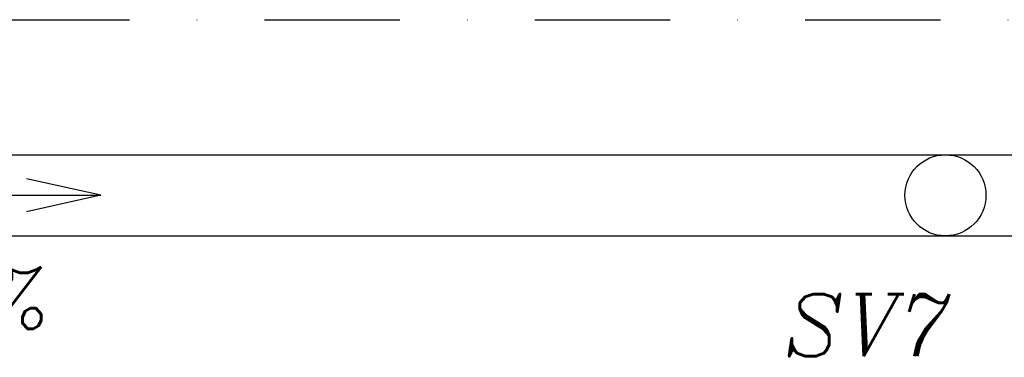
# Model space of a CAD drawing. Header units: millimetres. Extents: x 6435372 to 7248404, y 1559872 to 1886246.
# Tile 93 of 208: x 6813144 to 6814965, y 1854327 to 1854952. Entities that reach past the tile are written whole.
import ezdxf

# ---------------------------------------------------------------- set-up
doc = ezdxf.new("R2010")
doc.units = ezdxf.units.MM
doc.linetypes.add('DASHDOT', pattern=[1, 0.5, -0.25, 0, -0.25])
doc.layers.add('matrice DPS', color=122, linetype='Continuous')
doc.styles.add('KURZIVA', font='italic__.ttf')
doc.styles.get("Standard").update_dxf_attribs({"font": 'romans.shx'})

msp = doc.modelspace()

# ---------------------------------------------------------------- linework, layer by layer
at = {"layer": 'matrice DPS', "linetype": 'DASHDOT', "ltscale": 500}
msp.add_line((6762586.6, 1854951.8), (6816736.3, 1854951.8), dxfattribs=at)
at = {"layer": 'matrice DPS'}
for p, q in [((6811956.3, 1854701.8), (6815956.3, 1854701.8)), ((6813293.9, 1854627.1), (6813156.4, 1854657.6)), ((6812711.8, 1854627.1), (6813293.9, 1854627.1)), ((6813293.9, 1854627.1), (6813156.4, 1854596.5)), ((6811956.3, 1854551.8), (6815836.3, 1854551.8))]:
    msp.add_line(p, q, dxfattribs=at)
msp.add_circle((6814856.3, 1854626.8), 75, dxfattribs=at)

# ---------------------------------------------------------------- texts
msp.add_text('0,5%', height=115, dxfattribs=at).set_placement((6812833.5, 1854379.6))
at = {"layer": 'matrice DPS', "style": 'KURZIVA'}
msp.add_text('SV7', height=115, dxfattribs=at).set_placement((6814557.6, 1854329.2))

doc.saveas('drawing.dxf')
